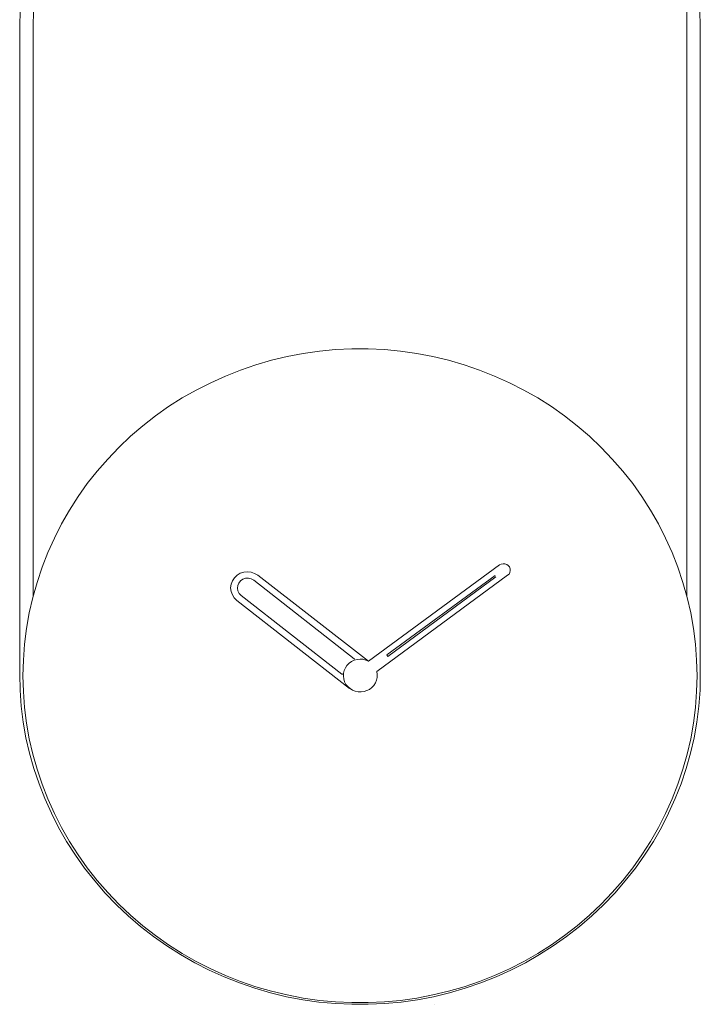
# Model space of a CAD drawing. Header units: inches. Extents: x 3.8 to 16.8, y -20.4 to -7.5.
# Tile 5 of 8: x 7.3 to 12.2, y -20.4 to -13.3. Entities that reach past the tile are written whole.
import ezdxf

# ---------------------------------------------------------------- set-up
doc = ezdxf.new("R2010")
doc.units = ezdxf.units.IN
doc.header["$MEASUREMENT"] = 0
doc.layers.add('Capa 1', color=7, linetype='Continuous')

# ---------------------------------------------------------------- blocks, each defined once
blk = doc.blocks.new('block 4')
at = {"layer": 'Capa 1', "lineweight": 0}
for points in [[(9.8468, -17.9015), (10.7909, -17.2072)], [(10.7909, -17.2072), (10.8027, -17.2009), (10.8168, -17.1984), (10.8299, -17.1984), (10.8428, -17.2034), (10.8544, -17.2109), (10.8634, -17.2222), (10.8673, -17.2347), (10.8686, -17.2484), (10.8661, -17.2611), (10.8596, -17.2735), (10.8492, -17.2823)], [(10.8492, -17.2823), (9.9062, -17.9768)], [(10.7585, -17.2835), (9.9789, -17.8564)], [(9.9865, -17.8665), (10.7649, -17.2923)], [(9.9062, -17.9768), (9.9101, -17.9981), (9.9089, -18.0182), (9.9049, -18.0383), (9.8973, -18.0584), (9.8856, -18.0758), (9.8713, -18.0909), (9.8545, -18.1047), (9.8351, -18.1133), (9.8144, -18.121), (9.7936, -18.1234), (9.7715, -18.1221), (9.7509, -18.1184), (9.7313, -18.1096), (9.7133, -18.0985), (9.6965, -18.0846), (9.6835, -18.0683), (9.6744, -18.0494), (9.668, -18.0294), (9.6654, -18.0093), (9.6668, -17.9881), (9.6719, -17.9679), (9.6795, -17.9491), (9.6913, -17.9315), (9.7068, -17.9166), (9.7235, -17.9042), (9.7431, -17.8941), (9.7638, -17.8891), (9.7859, -17.8866), (9.8065, -17.8878), (9.8273, -17.8929), (9.8468, -17.9015)], [(9.9789, -17.8564), (9.9865, -17.8665)]]:
    blk.add_lwpolyline(points, dxfattribs=at)
blk = doc.blocks.new('block 2')
at = {"layer": 'Capa 1', "lineweight": 0}
for points in [[(7.3352, -13.2098), (7.3318, -13.3261)], [(12.2386, -13.3261), (12.2353, -13.2098)], [(7.428, -13.3261), (7.4313, -13.2142)], [(12.1403, -13.2142), (12.1425, -13.3261)], [(7.3318, -13.3261), (7.3318, -17.9953)], [(7.428, -17.4365), (7.428, -13.3261)], [(12.1425, -13.3261), (12.1425, -17.4365)], [(12.2386, -17.9953), (12.2386, -13.3261)], [(7.3555, -18.0075), (7.3588, -17.8932), (7.3668, -17.7788), (7.3815, -17.6659), (7.4008, -17.5538), (7.4268, -17.4431), (7.4575, -17.3331), (7.4936, -17.2244), (7.5353, -17.1179), (7.5819, -17.0137), (7.634, -16.9116), (7.6915, -16.8116), (7.7528, -16.7149), (7.8194, -16.6204), (7.8907, -16.5304), (7.9665, -16.4438), (8.0468, -16.3603), (8.1306, -16.2801), (8.2189, -16.2044), (8.3105, -16.1329), (8.4055, -16.0659), (8.504, -16.0033), (8.6046, -15.9462), (8.7087, -15.8935), (8.8152, -15.8453), (8.9237, -15.8024), (9.0346, -15.764), (9.1466, -15.7321), (9.2608, -15.7047), (9.3762, -15.6827), (9.4927, -15.6662), (9.6092, -15.6554), (9.7269, -15.6498), (9.8436, -15.6498), (9.9612, -15.6554), (10.0777, -15.6662), (10.1941, -15.6827), (10.3096, -15.7047), (10.424, -15.7321), (10.5359, -15.764), (10.6467, -15.8024), (10.7555, -15.8453), (10.8619, -15.8935), (10.9659, -15.9462), (11.0675, -16.0033), (11.165, -16.0659), (11.2602, -16.1329), (11.3516, -16.2044), (11.44, -16.2801), (11.5237, -16.3603), (11.6041, -16.4438), (11.6799, -16.5304), (11.751, -16.6204), (11.8177, -16.7149), (11.88, -16.8116), (11.9366, -16.9116), (11.9887, -17.0137), (12.035, -17.1179), (12.077, -17.2244), (12.1131, -17.3331), (12.1438, -17.4431), (12.1697, -17.5538), (12.189, -17.6659), (12.2036, -17.7788), (12.2116, -17.8932), (12.2149, -18.0075), (12.2116, -18.1206), (12.2036, -18.2346), (12.189, -18.3477), (12.1697, -18.4599), (12.1438, -18.5707), (12.1131, -18.6804), (12.077, -18.7881), (12.035, -18.8947), (11.9887, -18.9992), (11.9366, -19.1011), (11.88, -19.201), (11.8177, -19.2977), (11.751, -19.3921), (11.6799, -19.4822), (11.6041, -19.5689), (11.5237, -19.6525), (11.44, -19.7326), (11.3516, -19.8082), (11.2602, -19.8796), (11.165, -19.9467), (11.0675, -20.0093), (10.9659, -20.0664), (10.8619, -20.1189), (10.7555, -20.1673), (10.6467, -20.2101), (10.5359, -20.2487), (10.424, -20.2806), (10.3096, -20.3078), (10.1941, -20.3299), (10.0777, -20.3464), (9.9612, -20.3573), (9.8436, -20.3628), (9.7269, -20.3628), (9.6092, -20.3573), (9.4927, -20.3464), (9.3762, -20.3299), (9.2608, -20.3078), (9.1466, -20.2806), (9.0346, -20.2487), (8.9237, -20.2101), (8.8152, -20.1673), (8.7087, -20.1189), (8.6046, -20.0664), (8.504, -20.0093), (8.4055, -19.9467), (8.3105, -19.8796), (8.2189, -19.8082), (8.1306, -19.7326), (8.0468, -19.6525), (7.9665, -19.5689), (7.8907, -19.4822), (7.8194, -19.3921), (7.7528, -19.2977), (7.6915, -19.201), (7.634, -19.1011), (7.5819, -18.9992), (7.5353, -18.8947), (7.4936, -18.7881), (7.4575, -18.6804), (7.4268, -18.5707), (7.4008, -18.4599), (7.3815, -18.3477), (7.3668, -18.2346), (7.3588, -18.1206), (7.3555, -18.0075)], [(8.8976, -17.4638), (8.8784, -17.4452), (8.8649, -17.4233), (8.8558, -17.3979), (8.8523, -17.3727), (8.8558, -17.3464), (8.8649, -17.3221), (8.8796, -17.3002), (8.8988, -17.2816), (8.9214, -17.2673), (8.9474, -17.2586), (8.9735, -17.2563), (9.0007, -17.2597), (9.0255, -17.2683), (9.0482, -17.2816)], [(8.9283, -17.4276), (8.9135, -17.4131), (8.9044, -17.3947), (8.9011, -17.3749), (8.9034, -17.355), (8.9112, -17.3376), (8.9237, -17.3221), (8.9406, -17.3101), (8.96, -17.3035), (8.9803, -17.3035), (9.0007, -17.3081), (9.0187, -17.3179)], [(9.0187, -17.3179), (9.744, -17.8845)], [(9.0482, -17.2816), (9.8461, -17.9017)], [(9.6536, -17.9942), (8.9283, -17.4276)], [(9.71, -18.0975), (8.8976, -17.4638)], [(9.744, -17.8845), (9.7451, -17.8866)], [(7.3318, -17.9953), (7.3352, -18.1106), (7.3431, -18.2259), (7.3578, -18.3402), (7.3771, -18.4532), (7.4031, -18.5652), (7.4348, -18.6751), (7.471, -18.7849), (7.5128, -18.8924), (7.5603, -18.9978), (7.6124, -19.1011), (7.6701, -19.2022), (7.7334, -19.2999), (7.8001, -19.3945), (7.8726, -19.4855), (7.9484, -19.5733), (8.0299, -19.658), (8.1148, -19.7381), (8.203, -19.8148), (8.2958, -19.8863), (8.392, -19.9544), (8.4904, -20.017), (8.5933, -20.0762), (8.6985, -20.129), (8.8061, -20.1773), (8.9157, -20.2213), (9.0266, -20.2596), (9.1408, -20.2925), (9.2562, -20.3201), (9.3729, -20.3419), (9.4893, -20.3585), (9.6082, -20.3695), (9.7258, -20.3749), (9.8447, -20.3749), (9.9635, -20.3695), (10.081, -20.3585), (10.1987, -20.3419), (10.3153, -20.3201), (10.4295, -20.2925), (10.5439, -20.2596), (10.6559, -20.2213), (10.7658, -20.1773), (10.8732, -20.129), (10.9773, -20.0762), (11.08, -20.017), (11.1785, -19.9544), (11.2748, -19.8863), (11.3675, -19.8148), (11.4557, -19.7381), (11.5407, -19.658), (11.6221, -19.5733), (11.698, -19.4855), (11.7703, -19.3945), (11.8371, -19.2999), (11.9004, -19.2022), (11.9582, -19.1011), (12.0101, -18.9978), (12.0577, -18.8924), (12.0997, -18.7849), (12.1369, -18.6751), (12.1675, -18.5652), (12.1935, -18.4532), (12.2127, -18.3402), (12.2274, -18.2259), (12.2366, -18.1106), (12.2386, -17.9953)], [(9.6669, -17.9886), (9.6658, -17.991), (9.6648, -17.9932), (9.6636, -17.9942), (9.6613, -17.9953), (9.659, -17.9953), (9.6568, -17.9953), (9.6558, -17.9953), (9.6536, -17.9942)], [(10.3255, -20.374), (10.3255, -20.374)]]:
    blk.add_lwpolyline(points, dxfattribs=at)
at = {"layer": 'Capa 1'}
blk.add_blockref('block 4', (0, 0), dxfattribs=at)

msp = doc.modelspace()

# ---------------------------------------------------------------- block references
at = {"layer": 'Capa 1'}
msp.add_blockref('block 2', (0, 0), dxfattribs=at)

doc.saveas('drawing.dxf')
